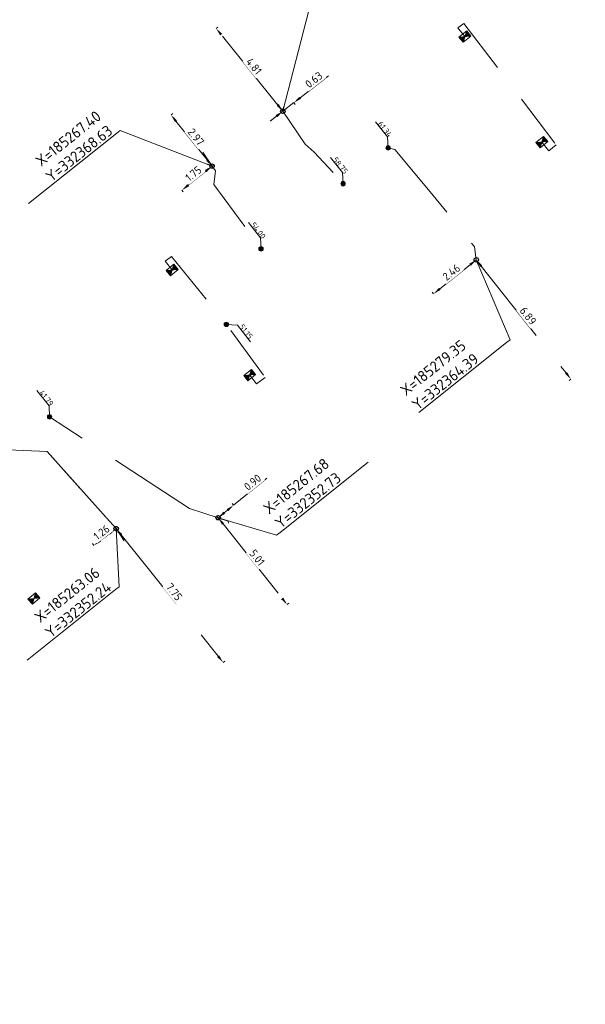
# Model space of a CAD drawing. Header units: inches. Extents: x 0 to 191500, y 0 to 342750.
# Tile 167 of 256: x 185259 to 185284, y 332331 to 332375. Entities that reach past the tile are written whole.
import ezdxf
from ezdxf import colors
from ezdxf.entities.mleader import LeaderData, LeaderLine
from ezdxf.math import Vec2, Vec3

# ---------------------------------------------------------------- set-up
doc = ezdxf.new("R2010")
doc.units = ezdxf.units.IN
doc.header["$MEASUREMENT"] = 0
doc.linetypes.add('RI-GWA_HUISAANSLUITING', pattern=[23, 4, -1.8, 2.6, -1.8, 4.6, -1.8, 4.6, -1.8])
doc.linetypes.add('RI-HWA_KOLKAANSLUITING', pattern=[4.3, 2.5, -1.8])
doc.layers.get('0').update_dxf_attribs({"lineweight": 20})
doc.layers.get('DefPoints').update_dxf_attribs({"lineweight": 20})
for name, color, linetype, lineweight in [('ECW', 150, 'Continuous', 20), ('N-WE-RI-GWA-MAATVOERING-T25', 30, 'RI-GWA_HUISAANSLUITING', 20), ('N-WE-RI-GWA_HUISAANSLUITING_PVC_160-G', 30, 'RI-GWA_HUISAANSLUITING', 20), ('N-WE-RI-GWA_RIOOLPUT_ONTSTOPPINGSPUT-G', 30, 'Continuous', 20), ('N-WE-RI-HWA-MAATVOERING-T25', 151, 'Continuous', 20), ('N-WE-RI-HWA_KOLK-S', 150, 'Continuous', 20), ('N-WE-RI-HWA_KOLKAANSLUITING_PVC_160-G', 150, 'RI-HWA_KOLKAANSLUITING', 20), ('N-WE-RI-INLAAT', 7, 'Continuous', 20), ('Tekst algemeen', 7, 'Continuous', 20)]:
    doc.layers.add(name, color=color, linetype=linetype, lineweight=lineweight)
doc.styles.add('NLCS-ISO-M100-T25', font='txt', dxfattribs={"height": 0.25})
doc.styles.add('NLCS-ISO-M200-T18', font='txt', dxfattribs={"height": 0.36})
doc.styles.add('NLCS-ISO-M200-T25', font='txt', dxfattribs={"height": 0.5})
doc.dimstyles.new('NLCS-M200-T18-PIJL_L2_H1', dxfattribs={"dimscale": 0.2, "dimtxt": 2.5, "dimasz": 1.8, "dimexe": 2, "dimexo": 2, "dimgap": 0.7, "dimtad": 1, "dimzin": 0, "dimdsep": 46, "dimtxsty": 'NLCS-ISO-M200-T18', "dimcen": 0, "dimdle": 2, "dimclrd": 256, "dimclre": 256, "dimclrt": 256, "dimadec": 1, "dimazin": 0, "dimtfac": 1, "dimtdec": 3, "dimtofl": 0, "dimtmove": 0, "dimatfit": 3, "dimfxl": 2, "dimfxlon": 1, "dimtfillclr": 256, "dimtolj": 1, "dimtzin": 0, "dimlwd": -1, "dimlwe": -1, "dimarcsym": 0})
doc.dimstyles.new('NLCS-M200-T25-OPENBOL_L0_H0', dxfattribs={"dimscale": 0.2, "dimtxt": 2.5, "dimasz": 1, "dimexe": 2, "dimexo": 0, "dimgap": 0.5, "dimtad": 1, "dimdec": 0, "dimzin": 0, "dimdsep": 46, "dimtxsty": 'NLCS-ISO-M200-T25', "dimblk": 'DOTBLANK', "dimcen": 2, "dimclrd": 256, "dimclre": 256, "dimclrt": 256, "dimadec": 0, "dimazin": 0, "dimtp": 1, "dimtm": 1, "dimtfac": 1, "dimtix": 1, "dimtofl": 0, "dimtmove": 1, "dimatfit": 3, "dimldrblk": 'DOTBLANK', "dimfxl": 1, "dimfxlon": 1, "dimtvp": 0.5, "dimtolj": 1, "dimtzin": 0, "dimlwd": -1, "dimlwe": -1, "dimarcsym": 0})
picture_1 = doc.add_image_def('image1.ecw', size_in_pixel=(220000, 285000))

# ---------------------------------------------------------------- blocks, each defined once
blk = doc.blocks.new('N-SRI-KOLK_STRAAT_450X300-SO')
h = blk.add_hatch(color=256)
h.dxf.hatch_style = 1
h.paths.add_polyline_path([(0, 0.75), (-1.125, 1.5), (-1.125, 0)])
h.paths.add_polyline_path([(1.125, 1.5), (0, 0.75), (1.125, 0)])
for p, q in [((-1.125, 0), (1.125, 1.5)), ((1.125, 0), (-1.125, 1.5))]:
    blk.add_line(p, q)
at = {"flags": 128}
blk.add_lwpolyline([(-1.125, 0), (1.125, 0), (1.125, 1.5), (-1.125, 1.5)], close=True, dxfattribs=at)
blk = doc.blocks.new('*D5120')
at = {"layer": 'DefPoints', "color": 0, "transparency": 16777216}
for p in [(185263.063, 332352.239, 65.714), (185267.902, 332346.188), (185267.902, 332346.188)]:
    blk.add_point(p, dxfattribs=at)
at = {"layer": 'N-WE-RI-GWA-MAATVOERING-T25', "transparency": 16777216}
for p, q in [((185263.141, 332352.301), (185263.141, 332352.301)), ((185263.288, 332351.958), (185267.678, 332346.469)), ((185267.902, 332346.188), (185267.981, 332346.251))]:
    blk.add_line(p, q, dxfattribs=at)
for points in [[(185263.335, 332351.995), (185263.241, 332351.92), (185263.063, 332352.239)], [(185267.724, 332346.507), (185267.631, 332346.432), (185267.902, 332346.188)]]:
    blk.add_solid(points, dxfattribs=at)
at = {"layer": 'N-WE-RI-GWA-MAATVOERING-T25', "transparency": 16777216, "insert": (185265.686, 332349.376), "char_height": 0.36, "attachment_point": 5, "rotation": 308.6527, "style": 'NLCS-ISO-M200-T18', "bg_fill": 3, "box_fill_scale": 1.25, "bg_fill_color": 256, "bg_fill_true_color": 13158600, "bg_fill_transparency": 0}
blk.add_mtext('\\A1;7.75', dxfattribs=at)
blk = doc.blocks.new('*D5121')
at = {"layer": 'N-WE-RI-GWA-MAATVOERING-T25', "transparency": 16777216}
for p, q in [((185262.776, 332352.021), (185262.347, 332351.695)), ((185263.003, 332352.319), (185263.003, 332352.319)), ((185262.06, 332351.478), (185262, 332351.558))]:
    blk.add_line(p, q, dxfattribs=at)
for points in [[(185262.74, 332352.069), (185262.812, 332351.974), (185263.063, 332352.239)], [(185262.311, 332351.743), (185262.383, 332351.648), (185262.06, 332351.478)]]:
    blk.add_solid(points, dxfattribs=at)
at = {"layer": 'N-WE-RI-GWA-MAATVOERING-T25', "transparency": 16777216, "insert": (185262.404, 332352.066), "char_height": 0.36, "attachment_point": 5, "rotation": 37.1938, "style": 'NLCS-ISO-M200-T18', "bg_fill": 3, "box_fill_scale": 1.25, "bg_fill_color": 256, "bg_fill_true_color": 13158600, "bg_fill_transparency": 0}
blk.add_mtext('\\A1;1.26', dxfattribs=at)
at = {"layer": 'DefPoints', "color": 0, "transparency": 16777216}
for p in [(185263.063, 332352.239, 65.714), (185262.06, 332351.478), (185262.06, 332351.478)]:
    blk.add_point(p, dxfattribs=at)
blk = doc.blocks.new('*D5122')
at = {"layer": 'DefPoints', "color": 0, "transparency": 16777216}
for p in [(185267.677, 332352.728, 66.025), (185270.796, 332348.801), (185270.796, 332348.801)]:
    blk.add_point(p, dxfattribs=at)
at = {"layer": 'N-WE-RI-GWA-MAATVOERING-T25', "transparency": 16777216}
for p, q in [((185267.755, 332352.79), (185267.755, 332352.79)), ((185267.901, 332352.446), (185270.572, 332349.083)), ((185270.796, 332348.801), (185270.874, 332348.863))]:
    blk.add_line(p, q, dxfattribs=at)
for points in [[(185267.948, 332352.483), (185267.854, 332352.409), (185267.677, 332352.728)], [(185270.619, 332349.12), (185270.525, 332349.046), (185270.796, 332348.801)]]:
    blk.add_solid(points, dxfattribs=at)
at = {"layer": 'N-WE-RI-GWA-MAATVOERING-T25', "transparency": 16777216, "insert": (185269.44, 332350.926), "char_height": 0.36, "attachment_point": 5, "rotation": 308.4537, "style": 'NLCS-ISO-M200-T18', "bg_fill": 3, "box_fill_scale": 1.25, "bg_fill_color": 256, "bg_fill_true_color": 13158600, "bg_fill_transparency": 0}
blk.add_mtext('\\A1;5.01', dxfattribs=at)
blk = doc.blocks.new('*D5123')
at = {"layer": 'DefPoints', "color": 0, "transparency": 16777216}
for p in [(185268.377, 332353.298), (185268.377, 332353.298), (185267.677, 332352.728, 66.025)]:
    blk.add_point(p, dxfattribs=at)
at = {"layer": 'N-WE-RI-GWA-MAATVOERING-T25', "transparency": 16777216}
for p, q in [((185268.377, 332353.298), (185269.885, 332354.525)), ((185268.377, 332353.298), (185268.314, 332353.375)), ((185267.614, 332352.805), (185267.614, 332352.806)), ((185267.956, 332352.955), (185268.098, 332353.071))]:
    blk.add_line(p, q, dxfattribs=at)
for points in [[(185268.06, 332353.117), (185268.136, 332353.024), (185268.377, 332353.298)], [(185267.918, 332353.002), (185267.994, 332352.909), (185267.677, 332352.728)]]:
    blk.add_solid(points, dxfattribs=at)
at = {"layer": 'N-WE-RI-GWA-MAATVOERING-T25', "transparency": 16777216, "insert": (185269.234, 332354.33), "char_height": 0.36, "attachment_point": 5, "rotation": 39.1453, "style": 'NLCS-ISO-M200-T18', "bg_fill": 3, "box_fill_scale": 1.25, "bg_fill_color": 256, "bg_fill_true_color": 13158600, "bg_fill_transparency": 0}
blk.add_mtext('\\A1;0.90', dxfattribs=at)
blk = doc.blocks.new('*D5140')
at = {"layer": 'DefPoints', "color": 0, "transparency": 16777216}
for p in [(185267.589, 332374.851), (185267.589, 332374.851), (185270.602, 332371.107, 65.723)]:
    blk.add_point(p, dxfattribs=at)
at = {"layer": 'N-WE-RI-GWA-MAATVOERING-T25', "transparency": 16777216}
for p, q in [((185267.589, 332374.851), (185267.666, 332374.913)), ((185270.376, 332371.387), (185267.814, 332374.57)), ((185270.524, 332371.044), (185270.524, 332371.044))]:
    blk.add_line(p, q, dxfattribs=at)
for points in [[(185267.861, 332374.608), (185267.768, 332374.533), (185267.589, 332374.851)], [(185270.423, 332371.425), (185270.33, 332371.35), (185270.602, 332371.107)]]:
    blk.add_solid(points, dxfattribs=at)
at = {"layer": 'N-WE-RI-GWA-MAATVOERING-T25', "transparency": 16777216, "insert": (185269.298, 332373.142), "char_height": 0.36, "attachment_point": 5, "rotation": 308.8323, "style": 'NLCS-ISO-M200-T18', "bg_fill": 3, "box_fill_scale": 1.25, "bg_fill_color": 256, "bg_fill_true_color": 13158600, "bg_fill_transparency": 0}
blk.add_mtext('\\A1;4.81', dxfattribs=at)
blk = doc.blocks.new('*D5141')
at = {"layer": 'DefPoints', "color": 0, "transparency": 16777216}
for p in [(185270.602, 332371.107, 65.723), (185271.102, 332371.496), (185271.102, 332371.496)]:
    blk.add_point(p, dxfattribs=at)
at = {"layer": 'N-WE-RI-GWA-MAATVOERING-T25', "transparency": 16777216}
for p, q in [((185271.386, 332371.718), (185272.662, 332372.711)), ((185270.602, 332371.107), (185271.102, 332371.496)), ((185271.102, 332371.496), (185271.163, 332371.417)), ((185270.318, 332370.886), (185270.034, 332370.665)), ((185270.663, 332371.028), (185270.663, 332371.028))]:
    blk.add_line(p, q, dxfattribs=at)
for points in [[(185271.349, 332371.765), (185271.423, 332371.67), (185271.102, 332371.496)], [(185270.281, 332370.933), (185270.355, 332370.838), (185270.602, 332371.107)]]:
    blk.add_solid(points, dxfattribs=at)
at = {"layer": 'N-WE-RI-GWA-MAATVOERING-T25', "transparency": 16777216, "insert": (185272.006, 332372.53), "char_height": 0.36, "attachment_point": 5, "rotation": 37.9176, "style": 'NLCS-ISO-M200-T18', "bg_fill": 3, "box_fill_scale": 1.25, "bg_fill_color": 256, "bg_fill_true_color": 13158600, "bg_fill_transparency": 0}
blk.add_mtext('\\A1;0.63', dxfattribs=at)
blk = doc.blocks.new('*D5142')
at = {"layer": 'DefPoints', "color": 0, "transparency": 16777216}
for p in [(185265.546, 332370.94), (185265.546, 332370.94), (185267.403, 332368.628, 65.716)]:
    blk.add_point(p, dxfattribs=at)
at = {"layer": 'N-WE-RI-GWA-MAATVOERING-T25', "transparency": 16777216}
for p, q in [((185265.546, 332370.94), (185265.624, 332371.003)), ((185267.178, 332368.909), (185265.771, 332370.659)), ((185267.481, 332368.691), (185267.481, 332368.691))]:
    blk.add_line(p, q, dxfattribs=at)
for points in [[(185265.818, 332370.697), (185265.725, 332370.622), (185265.546, 332370.94)], [(185267.224, 332368.946), (185267.131, 332368.871), (185267.403, 332368.628)]]:
    blk.add_solid(points, dxfattribs=at)
at = {"layer": 'N-WE-RI-GWA-MAATVOERING-T25', "transparency": 16777216, "insert": (185266.677, 332369.947), "char_height": 0.36, "attachment_point": 5, "rotation": 308.7697, "style": 'NLCS-ISO-M200-T18', "bg_fill": 3, "box_fill_scale": 1.25, "bg_fill_color": 256, "bg_fill_true_color": 13158600, "bg_fill_transparency": 0}
blk.add_mtext('\\A1;2.97', dxfattribs=at)
blk = doc.blocks.new('*D5143')
at = {"layer": 'DefPoints', "color": 0, "transparency": 16777216}
blk.add_point((185267.403, 332368.628, 65.716), dxfattribs=at)
at = {"layer": 'N-WE-RI-GWA-MAATVOERING-T25', "transparency": 16777216}
for p, q in [((185267.122, 332368.403), (185266.321, 332367.763)), ((185267.465, 332368.55), (185267.465, 332368.55)), ((185266.04, 332367.538), (185266.102, 332367.46))]:
    blk.add_line(p, q, dxfattribs=at)
for points in [[(185267.084, 332368.45), (185267.159, 332368.356), (185267.403, 332368.628)], [(185266.284, 332367.81), (185266.359, 332367.716), (185266.04, 332367.538)]]:
    blk.add_solid(points, dxfattribs=at)
at = {"layer": 'N-WE-RI-GWA-MAATVOERING-T25', "transparency": 16777216, "insert": (185266.559, 332368.286), "char_height": 0.36, "attachment_point": 5, "rotation": 38.6526, "style": 'NLCS-ISO-M200-T18', "bg_fill": 3, "box_fill_scale": 1.25, "bg_fill_color": 256, "bg_fill_true_color": 13158600, "bg_fill_transparency": 0}
blk.add_mtext('\\A1;1.75', dxfattribs=at)
at = {"layer": 'DefPoints', "color": 0, "transparency": 16777216}
blk.add_point((185266.04, 332367.538), dxfattribs=at)
blk.add_point((185266.04, 332367.538), dxfattribs=at)
blk = doc.blocks.new('_DotBlank')
at = {"color": 0, "linetype": 'ByBlock', "lineweight": -2}
blk.add_line((-0.5, 0), (-1, 0), dxfattribs=at)
blk.add_circle((0, 0), 0.5, dxfattribs=at)
blk = doc.blocks.new('*D5074')
at = {"layer": 'DefPoints', "color": 0, "transparency": 16777216}
for p in [(185279.352, 332364.389, 65.553), (185277.423, 332362.855), (185277.423, 332362.855)]:
    blk.add_point(p, dxfattribs=at)
at = {"layer": 'N-WE-RI-GWA-MAATVOERING-T25', "transparency": 16777216}
for p, q in [((185279.29, 332364.467), (185279.29, 332364.467)), ((185279.07, 332364.165), (185277.705, 332363.079)), ((185277.423, 332362.855), (185277.361, 332362.933))]:
    blk.add_line(p, q, dxfattribs=at)
for points in [[(185279.033, 332364.212), (185279.108, 332364.118), (185279.352, 332364.389)], [(185277.667, 332363.126), (185277.742, 332363.032), (185277.423, 332362.855)]]:
    blk.add_solid(points, dxfattribs=at)
at = {"layer": 'N-WE-RI-GWA-MAATVOERING-T25', "transparency": 16777216, "insert": (185278.226, 332363.826), "char_height": 0.36, "attachment_point": 5, "rotation": 38.4848, "style": 'NLCS-ISO-M200-T18', "bg_fill": 3, "box_fill_scale": 1.25, "bg_fill_color": 256, "bg_fill_true_color": 13158600, "bg_fill_transparency": 0}
blk.add_mtext('\\A1;2.46', dxfattribs=at)
blk = doc.blocks.new('*D5075')
at = {"layer": 'DefPoints', "color": 0, "transparency": 16777216}
for p in [(185279.352, 332364.389), (185283.634, 332358.996), (185283.634, 332358.996)]:
    blk.add_point(p, dxfattribs=at)
at = {"layer": 'N-WE-RI-GWA-MAATVOERING-T25', "transparency": 16777216}
for p, q in [((185279.352, 332364.389), (185279.274, 332364.327)), ((185279.576, 332364.107), (185283.411, 332359.278)), ((185283.634, 332358.996), (185283.556, 332358.934))]:
    blk.add_line(p, q, dxfattribs=at)
for points in [[(185279.623, 332364.144), (185279.529, 332364.07), (185279.352, 332364.389)], [(185283.458, 332359.316), (185283.364, 332359.241), (185283.634, 332358.996)]]:
    blk.add_solid(points, dxfattribs=at)
at = {"layer": 'N-WE-RI-GWA-MAATVOERING-T25', "transparency": 16777216, "insert": (185281.697, 332361.854), "char_height": 0.36, "attachment_point": 5, "rotation": 308.4537, "style": 'NLCS-ISO-M200-T18', "bg_fill": 3, "box_fill_scale": 1.25, "bg_fill_color": 256, "bg_fill_true_color": 13158600, "bg_fill_transparency": 0}
blk.add_mtext('\\A1;6.89', dxfattribs=at)
blk = doc.blocks.new('A$C2C270354')
h = blk.add_hatch(color=256)
h.dxf.hatch_style = 1
edge = h.paths.add_edge_path()
edge.add_arc((0, 0), 0.1, 0, 360)
blk.add_circle((0, 0), 0.1)

msp = doc.modelspace()

# ---------------------------------------------------------------- linework, layer by layer
at = {"layer": 'N-WE-RI-GWA-MAATVOERING-T25', "flags": 128}
for points, elevation in [([(185275.36427, 332369.45002), (185275.34055, 332369.94867), (185274.79227, 332370.63642)], 65.553), ([(185273.3296, 332367.83431), (185273.30589, 332368.33296), (185272.75761, 332369.02071)], 65.723), ([(185269.61716, 332364.8863), (185269.59345, 332365.38495), (185269.04517, 332366.0727)], 65.716), ([(185260.05255, 332357.29112), (185260.02884, 332357.78977), (185259.48056, 332358.47752)], 66.025)]:
    msp.add_lwpolyline(points, dxfattribs=dict(at, elevation=elevation))
at = {"layer": 'N-WE-RI-GWA_HUISAANSLUITING_PVC_160-G', "flags": 128}
for points, elevation in [([(185270.369, 332371.427), (185270.602, 332371.107), (185271.615, 332369.621), (185272.024, 332369.264), (185273.3296, 332367.83431)], 65.723), ([(185275.36427, 332369.45002), (185275.674, 332369.383), (185277.26819, 332367.46694), (185279.26819, 332364.98294), (185279.35219, 332364.38894)], 65.553), ([(185266.979, 332369.252), (185267.403, 332368.628), (185267.553, 332368.408), (185267.482, 332367.796), (185269.61716, 332364.8863)], 65.716), ([(185266.378, 332353.142), (185260.05255, 332357.29112)], 66.025), ([(185259.94306, 332355.72672), (185263.063, 332352.239), (185263.426, 332351.689)], 65.714), ([(185268.142, 332352.485), (185268.133, 332352.567), (185267.677, 332352.728), (185266.378, 332353.142)], 66.025)]:
    msp.add_lwpolyline(points, dxfattribs=dict(at, elevation=elevation))
msp.add_lwpolyline([(185258.17306, 332355.79864), (185259.94306, 332355.72672), (185263.063, 332352.239), (185263.426, 332351.689)], dxfattribs=at)
at = {"layer": 'N-WE-RI-HWA-MAATVOERING-T25', "elevation": 65.882, "flags": 128}
msp.add_lwpolyline([(185268.04614, 332361.47272), (185268.54941, 332361.43915), (185269.1382, 332360.6864)], dxfattribs=at)
at = {"layer": 'N-WE-RI-HWA_KOLKAANSLUITING_PVC_160-G', "flags": 128}
for points in [[(185278.83676, 332374.485), (185278.525, 332374.8759), (185278.79425, 332375.08062)], [(185282.31798, 332369.71494), (185282.62966, 332369.32397), (185282.9728, 332369.58487)], [(185265.59822, 332363.93112), (185265.28646, 332364.32202), (185265.56163, 332364.54573)], [(185269.1032, 332359.17999), (185269.41488, 332358.78903), (185269.80113, 332359.07161)], [(185269.80113, 332359.07161), (185269.41488, 332358.78903)]]:
    msp.add_lwpolyline(points, dxfattribs=at)
for points, elevation in [([(185278.79425, 332375.08062), (185282.9728, 332369.58487)], 66.489), ([(185265.56163, 332364.54573), (185267.906, 332361.662), (185269.80113, 332359.07161)], 65.729)]:
    msp.add_lwpolyline(points, dxfattribs=dict(at, elevation=elevation))

# ---------------------------------------------------------------- block references
at = {"layer": 'N-WE-RI-HWA_KOLK-S', "xscale": 0.2, "yscale": 0.2, "zscale": 0.2}
for p, rotation in [((185278.74323, 332374.60227), 218.5741937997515), ((185282.22447, 332369.83222), 218.5621710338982), ((185265.50469, 332364.04839), 218.5728399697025), ((185269.00969, 332359.29728), 218.5621710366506), ((185259.24508, 332349.19076, 65.597), 221.2599999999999)]:
    msp.add_blockref('N-SRI-KOLK_STRAAT_450X300-SO', p, dxfattribs=dict(at, rotation=rotation))
at = {"layer": 'N-WE-RI-INLAAT', "rotation": 0.06357443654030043}
for p in [(185275.36427, 332369.45002, 65.553), (185273.3296, 332367.83431, 65.723), (185269.61716, 332364.8863, 65.716), (185268.04614, 332361.47045, 65.729), (185260.05255, 332357.29112, 66.025)]:
    msp.add_blockref('A$C2C270354', p, dxfattribs=at)

# ---------------------------------------------------------------- texts
at = {"layer": 'N-WE-RI-GWA-MAATVOERING-T25', "style": 'NLCS-ISO-M100-T25'}
for s, p in [('61.34', (185274.87954, 332370.52695, 65.553)), ('58.75', (185272.84488, 332368.91124, 65.723)), ('54.00', (185269.13244, 332365.96323, 65.716)), ('41.79', (185259.56783, 332358.36805, 66.025))]:
    msp.add_text(s, height=0.25, rotation=308.56, dxfattribs=at).set_placement(p)
at = {"layer": 'N-WE-RI-HWA-MAATVOERING-T25', "style": 'NLCS-ISO-M100-T25'}
msp.add_text('51.15', height=0.25, rotation=308.56, dxfattribs=at).set_placement((185268.61632, 332361.35377, 63.386))
at = {"layer": 'Tekst algemeen', "char_height": 0.5, "attachment_point": 9, "rotation": 38.562171, "style": 'NLCS-ISO-M200-T25'}
for s, insert in [('X=185267.40\\PY=332368.63', (185262.95137, 332370.12779)), ('X=185263.06\\PY=332352.24', (185262.89933, 332349.49361))]:
    msp.add_mtext(s, dxfattribs=dict(at, insert=insert))

# ---------------------------------------------------------------- pictures from other files: only their frames are drawn
at = {"layer": 'ECW'}
image = msp.add_image(picture_1, insert=(180500, 328500), size_in_units=(11000, 14250), dxfattribs=at)
image.dxf.flags = 7

# ---------------------------------------------------------------- next in the draw order: dimensions: what is measured, and where the dimension line sits
at = {"layer": 'N-WE-RI-GWA-MAATVOERING-T25'}
for p1, p2, override, picture, middle in [((185270.602, 332371.107, 65.723), (185267.58858, 332374.85061), {"dimexe": 0.5, "dimgap": 0.4, "dimdle": 0.5, "dimtofl": 1, "dimtmove": 0, "dimfxl": 0, "dimtfill": 1}, '*D5140', (185269.29783, 332373.14184)), ((185279.35219, 332364.38894, 65.553), (185277.42285, 332362.85512), {"dimexe": 0.5, "dimgap": 0.4, "dimdle": 0.5, "dimtofl": 1, "dimfxl": 0, "dimtfill": 1}, '*D5074', (185278.22572, 332363.82555)), ((185263.063, 332352.239, 65.714), (185267.90246, 332346.18814), {"dimexe": 0.5, "dimgap": 0.4, "dimdle": 0.5, "dimtofl": 1, "dimtmove": 0, "dimfxl": 0, "dimtfill": 1}, '*D5120', (185265.68578, 332349.37596))]:
    dim = msp.add_aligned_dim(p1=p1, p2=p2, distance=0, dimstyle='NLCS-M200-T18-PIJL_L2_H1', override=override, dxfattribs=at)
    dim.commit()
    dim.dimension.update_dxf_attribs({"geometry": picture, "text_midpoint": middle})

# ---------------------------------------------------------------- next in the draw order: dimensions: what is measured, and where the dimension line sits
dim = msp.add_linear_dim(base=(185271.10186, 332371.49638), p1=(185270.602, 332371.107, 65.723), p2=(185271.10186, 332371.49638), angle=37.917567, dimstyle='NLCS-M200-T18-PIJL_L2_H1', override={"dimexe": 0.5, "dimgap": 0.4, "dimdle": 0.5, "dimtofl": 1, "dimfxl": 0, "dimtfill": 1}, dxfattribs=at)
dim.commit()
dim.dimension.update_dxf_attribs({"geometry": '*D5141', "text_midpoint": (185272.16574, 332372.32511), "dimtype": 161})
for p1, p2, override, picture, middle in [((185267.403, 332368.628, 65.716), (185265.54604, 332370.9401), {"dimexe": 0.5, "dimgap": 0.4, "dimdle": 0.5, "dimtofl": 1, "dimtmove": 0, "dimfxl": 0, "dimtfill": 1}, '*D5142', (185266.67723, 332369.94686)), ((185279.35219, 332364.38894), (185283.63444, 332358.99647), {"dimexe": 0.5, "dimgap": 0.4, "dimdle": 0.5, "dimtofl": 1, "dimfxl": 0, "dimtfill": 1}, '*D5075', (185281.69692, 332361.85439)), ((185263.063, 332352.239, 65.714), (185262.06002, 332351.47787), {"dimexe": 0.5, "dimgap": 0.4, "dimdle": 0.5, "dimtofl": 1, "dimtmove": 0, "dimfxl": 0, "dimtfill": 1}, '*D5121', (185262.40434, 332352.06555)), ((185267.677, 332352.728, 66.025), (185270.79558, 332348.8009), {"dimexe": 0.5, "dimgap": 0.4, "dimdle": 0.5, "dimtofl": 1, "dimtmove": 0, "dimfxl": 0, "dimtfill": 1}, '*D5122', (185269.4399, 332350.92614))]:
    dim = msp.add_aligned_dim(p1=p1, p2=p2, distance=0, dimstyle='NLCS-M200-T18-PIJL_L2_H1', override=override, dxfattribs=at)
    dim.commit()
    dim.dimension.update_dxf_attribs({"geometry": picture, "text_midpoint": middle})

# ---------------------------------------------------------------- next in the draw order: linework, layer by layer
at = {"layer": 'N-WE-RI-GWA_RIOOLPUT_ONTSTOPPINGSPUT-G'}
for p, q in [((185270.69213, 332371.15033, 65.723), (185270.51187, 332371.06367, 65.723)), ((185270.55867, 332371.19713, 65.723), (185270.64533, 332371.01687, 65.723)), ((185263.15313, 332352.28233, 65.714), (185262.97287, 332352.19567, 65.714)), ((185263.01967, 332352.32913, 65.714), (185263.10633, 332352.14887, 65.714))]:
    msp.add_line(p, q, dxfattribs=at)
for centre in [(185270.602, 332371.107, 65.723), (185263.063, 332352.239, 65.714)]:
    msp.add_circle(centre, 0.1, dxfattribs=at)

# ---------------------------------------------------------------- next in the draw order: texts
at = {"layer": 'Tekst algemeen', "insert": (185276.6902, 332357.56061), "char_height": 0.5, "attachment_point": 7, "rotation": 38.562171, "style": 'NLCS-ISO-M200-T25'}
msp.add_mtext('X=185279.35\\PY=332364.39', dxfattribs=at)

# ---------------------------------------------------------------- next in the draw order: dimensions: what is measured, and where the dimension line sits
at = {"layer": 'N-WE-RI-GWA-MAATVOERING-T25'}
dim = msp.add_aligned_dim(p1=(185267.403, 332368.628, 65.716), p2=(185266.04001, 332367.53789), distance=0, dimstyle='NLCS-M200-T18-PIJL_L2_H1', override={"dimexe": 0.5, "dimgap": 0.4, "dimdle": 0.5, "dimtofl": 1, "dimtmove": 0, "dimfxl": 0, "dimtfill": 1}, dxfattribs=at)
dim.commit()
dim.dimension.update_dxf_attribs({"geometry": '*D5143', "text_midpoint": (185266.55911, 332368.28599)})
dim = msp.add_linear_dim(base=(185268.37714, 332353.29791), p1=(185267.677, 332352.728, 66.025), p2=(185268.37714, 332353.29791), angle=39.145272, dimstyle='NLCS-M200-T18-PIJL_L2_H1', override={"dimexe": 0.5, "dimgap": 0.4, "dimdle": 0.5, "dimtofl": 1, "dimfxl": 0, "dimtfill": 1}, dxfattribs=at)
dim.commit()
dim.dimension.update_dxf_attribs({"geometry": '*D5123', "text_midpoint": (185269.39776, 332354.12868), "dimtype": 161})

# ---------------------------------------------------------------- next in the draw order: leaders
at = {"layer": 'Tekst algemeen', "annotation_type": 0, "has_hookline": 1, "horizontal_direction": (0.781932, 0.623363, 0)}
for points, hookline_direction, text_width in [([(185270.602, 332371.107), (185271.89841, 332376.12751), (185272.0548, 332376.25218)], 0, 4.90476), ([(185279.35219, 332364.38894), (185280.87816, 332360.7714), (185280.72178, 332360.64673)], 1, 4.97619), ([(185263.063, 332352.239), (185263.19625, 332349.60242), (185263.03986, 332349.47775)], 1, 5.02381)]:
    msp.add_leader(points, dimstyle='NLCS-M200-T25-OPENBOL_L0_H0', dxfattribs=dict(at, hookline_direction=hookline_direction, text_width=text_width))

# ---------------------------------------------------------------- next in the draw order: linework, layer by layer
at = {"layer": 'N-WE-RI-GWA_RIOOLPUT_ONTSTOPPINGSPUT-G'}
for p, q in [((185267.49313, 332368.67133, 65.716), (185267.31287, 332368.58467, 65.716)), ((185267.35967, 332368.71813, 65.716), (185267.44633, 332368.53787, 65.716)), ((185267.63367, 332352.81813, 66.025), (185267.72033, 332352.63787, 66.025)), ((185267.76713, 332352.77133, 66.025), (185267.58687, 332352.68467, 66.025))]:
    msp.add_line(p, q, dxfattribs=at)
for centre in [(185267.403, 332368.628, 65.716), (185267.677, 332352.728, 66.025)]:
    msp.add_circle(centre, 0.1, dxfattribs=at)

# ---------------------------------------------------------------- next in the draw order: texts
at = {"layer": 'Tekst algemeen', "insert": (185270.49576, 332352.20695), "char_height": 0.5, "attachment_point": 7, "rotation": 38.562171, "style": 'NLCS-ISO-M200-T25'}
msp.add_mtext('X=185267.68\\PY=332352.73', dxfattribs=at)

# ---------------------------------------------------------------- next in the draw order: leaders
at = {"layer": 'Tekst algemeen', "annotation_type": 0, "has_hookline": 1, "text_width": 5, "horizontal_direction": (0.781932, 0.623363, 0)}
for points, hookline_direction in [([(185267.403, 332368.628), (185263.24829, 332370.23661), (185263.0919, 332370.11193)], 1), ([(185267.677, 332352.728), (185270.32351, 332351.94175), (185270.4799, 332352.06642)], 0)]:
    msp.add_leader(points, dimstyle='NLCS-M200-T25-OPENBOL_L0_H0', dxfattribs=dict(at, hookline_direction=hookline_direction))
at = {"layer": 'Tekst algemeen'}
ml = msp.add_multileader_mtext('Standard', dxfattribs=at)
ml.set_content('Grindkoffer', color=256)
ml.set_leader_properties()
ml.build(insert=Vec2(0, 0))
ml.multileader.update_dxf_attribs({"text_right_attachment_type": 6, "dogleg_length": 0.2, "arrow_head_size": 5})
ctx = ml.context
ctx.base_point, ctx.char_height, ctx.arrow_head_size, ctx.landing_gap_size, ctx.plane_origin, ctx.plane_x_axis, ctx.plane_y_axis = Vec3(185789.34017, 332982.33236), 0.5, 5, 0.2, Vec3(185787.00548, 332984.05412), Vec3(0.99520618, 0.0977991), Vec3(-0.0977991, 0.99520618)
ctx.right_attachment = 6
notes = []
notes.append((ctx, [(0, (0, 0, 0), (0, 0), (1, 0), 1, [])]))
ctx.mtext.insert, ctx.mtext.text_direction, ctx.mtext.rotation, ctx.mtext.flow_direction = Vec3(185789.51476, 332982.60072), Vec3(0.99520618, 0.0977991), 0.09795567, 5
for ctx, leaders in notes:
    for number, flags, end, landing, length, lines in leaders:
        leader = LeaderData()
        leader.index, (leader.has_last_leader_line, leader.has_dogleg_vector, leader.attachment_direction) = number, flags
        leader.last_leader_point, leader.dogleg_vector, leader.dogleg_length = Vec3(end), Vec3(landing), length
        for number, points, colour, breaks in lines:
            line = LeaderLine()
            line.index, line.vertices, line.color, line.breaks = number, Vec3.list(points), colors.encode_raw_color(colour), breaks
            leader.lines.append(line)
        ctx.leaders.append(leader)

doc.saveas('drawing.dxf')
